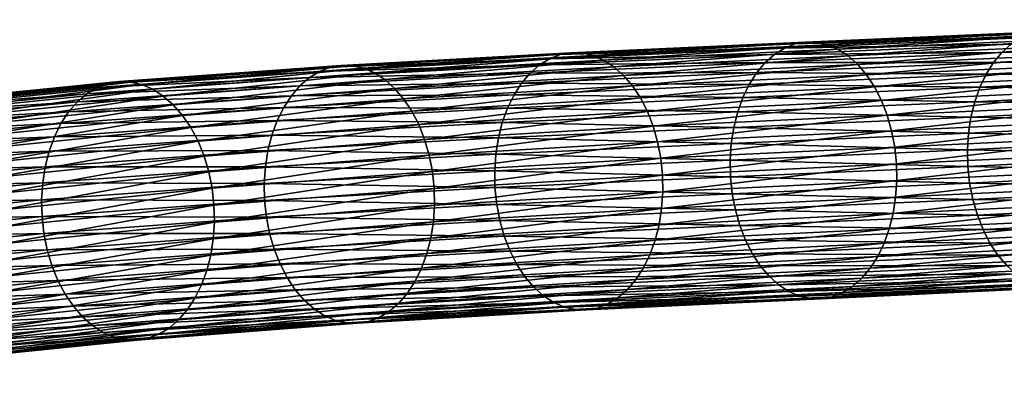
# Model space of a CAD drawing. Header units: centimetres. Extents: x -1886 to 2760, y -2774 to 68.
# Tile 9 of 77: x -1.647 to -0.18, y 50.299 to 50.849. Entities that reach past the tile are written whole.
import ezdxf

# ---------------------------------------------------------------- set-up
doc = ezdxf.new("R2010")
doc.units = ezdxf.units.CM
doc.layers.get('0').update_dxf_attribs({"true_color": 0x086e87})

msp = doc.modelspace()

# ---------------------------------------------------------------- meshes
at = {"color": 9, "true_color": 0xc1c1c1}
mesh = msp.add_polyface(dxfattribs=at)
corners = [(-0.229445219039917, 50.70390701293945, -1100.71142578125), (0.1213805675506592, 50.72161865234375, -1100.92919921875), (0.1179850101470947, 50.69764709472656, -1100.925415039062), (-0.2237765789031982, 50.72682571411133, -1100.713989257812), (0.126842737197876, 50.7444953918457, -1100.931518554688), (-0.2161853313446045, 50.74828720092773, -1100.715087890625), (0.1342284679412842, 50.76593017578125, -1100.9326171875), (-0.5769764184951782, 50.71157073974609, -1100.492919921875), (-0.569247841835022, 50.73304748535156, -1100.494262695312), (-0.5486084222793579, 50.77017211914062, -1100.492553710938), (-0.1958458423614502, 50.785400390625, -1100.713256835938), (-0.2068259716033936, 50.76792907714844, -1100.71484375), (-0.5597425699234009, 50.75270843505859, -1100.494018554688), (0.1542007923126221, 50.80303192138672, -1100.930419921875), (0.1433966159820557, 50.78556060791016, -1100.932250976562), (-0.1833784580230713, 50.80035018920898, -1100.710205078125), (0.1665003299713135, 50.81798934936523, -1100.927368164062), (-0.1696813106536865, 50.81257629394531, -1100.705810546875), (0.1800482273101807, 50.83024597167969, -1100.922973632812), (-0.5359979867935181, 50.78510284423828, -1100.489624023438), (-0.5221606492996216, 50.79730224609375, -1100.4853515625), (-0.4917865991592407, 50.81277847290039, -1100.47314453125), (-0.139578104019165, 50.82814025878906, -1100.693603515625), (-0.1549990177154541, 50.82190704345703, -1100.700317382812), (-0.5073405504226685, 50.80658721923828, -1100.479858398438), (0.1946032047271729, 50.8396110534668, -1100.917358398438), (0.2099215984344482, 50.84590148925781, -1100.910522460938), (-0.1236617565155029, 50.83110046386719, -1100.685791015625), (0.2257592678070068, 50.84893035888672, -1100.902709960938), (-0.1075260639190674, 50.83081817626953, -1100.677124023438), (-0.4757524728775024, 50.815673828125, -1100.465454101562), (-0.4595094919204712, 50.81532287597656, -1100.456787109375), (-0.4275413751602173, 50.80497741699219, -1100.437377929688), (-0.07572245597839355, 50.82063674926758, -1100.657592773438), (-0.09145236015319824, 50.82732009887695, -1100.667602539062), (-0.4433490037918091, 50.81174468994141, -1100.447387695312), (0.2578823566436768, 50.84529876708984, -1100.884521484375), (0.2418410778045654, 50.84871292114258, -1100.89404296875), (0.2736141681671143, 50.83870315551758, -1100.87451171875), (-0.06061720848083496, 50.81080627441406, -1100.647216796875), (0.2887470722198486, 50.82897186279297, -1100.864135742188), (-0.04636645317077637, 50.79806518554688, -1100.636474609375), (-0.4123760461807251, 50.79505920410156, -1100.427001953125), (-0.3980871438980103, 50.7822265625, -1100.416259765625), (-0.3730908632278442, 50.74881744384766, -1100.394775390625), (-0.02138924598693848, 50.76485061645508, -1100.614990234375), (-0.03321146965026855, 50.78266906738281, -1100.625732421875), (-0.3849111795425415, 50.76673126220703, -1100.405517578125), (0.3030483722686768, 50.81633377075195, -1100.853515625), (-0.3628584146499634, 50.72872924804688, -1100.384399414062), (-0.01113677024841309, 50.74485397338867, -1100.604736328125), (-0.354347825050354, 50.70685958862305, -1100.37451171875), (-0.002590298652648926, 50.72307586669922, -1100.594848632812), (-0.3476940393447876, 50.68360137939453, -1100.365234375), (0.004122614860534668, 50.69990158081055, -1100.585693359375)]
mesh.append_faces([[corners[k] for k in face] for face in [(0, 1, 2), (1, 0, 3), (3, 4, 1), (4, 3, 5), (5, 6, 4), (7, 3, 0), (3, 7, 8), (8, 5, 3), (9, 10, 11), (11, 12, 9), (12, 11, 5), (5, 8, 12), (10, 13, 14), (14, 11, 10), (11, 14, 6), (6, 5, 11), (13, 10, 15), (15, 16, 13), (16, 15, 17), (17, 18, 16), (10, 9, 19), (19, 15, 10), (15, 19, 20), (20, 17, 15), (21, 22, 23), (23, 24, 21), (24, 23, 17), (17, 20, 24), (25, 23, 22), (23, 25, 18), (18, 17, 23), (26, 22, 27), (28, 27, 29), (22, 21, 30), (30, 27, 22), (27, 30, 31), (31, 29, 27), (32, 33, 34), (34, 35, 32), (35, 34, 29), (29, 31, 35), (36, 34, 33), (37, 29, 34), (38, 33, 39), (40, 39, 41), (33, 32, 42), (42, 39, 33), (39, 42, 43), (43, 41, 39), (44, 45, 46), (46, 47, 44), (47, 46, 41), (41, 43, 47), (48, 41, 46), (45, 44, 49), (49, 50, 45), (50, 49, 51), (51, 52, 50), (53, 54, 52), (52, 51, 53)]], dxfattribs={"vtx2": -1, "color": 9})
mesh = msp.add_polyface(dxfattribs=at)
corners = [(-0.9277092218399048, 50.69594573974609, -1100.269653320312), (-0.5769764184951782, 50.71157073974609, -1100.492919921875), (-0.5827847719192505, 50.68862152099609, -1100.490356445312), (-0.9198871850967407, 50.71743774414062, -1100.27099609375), (-0.569247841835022, 50.73304748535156, -1100.494262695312), (-0.229445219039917, 50.70390701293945, -1100.71142578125), (-0.8990179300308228, 50.75455474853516, -1100.26953125), (-0.5486084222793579, 50.77017211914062, -1100.492553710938), (-0.5597425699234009, 50.75270843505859, -1100.494018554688), (-0.9102717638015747, 50.73709869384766, -1100.27099609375), (-0.8862749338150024, 50.76947021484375, -1100.2666015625), (-0.5359979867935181, 50.78510284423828, -1100.489624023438), (-0.872292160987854, 50.78163528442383, -1100.262451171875), (-0.5221606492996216, 50.79730224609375, -1100.4853515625), (-0.841619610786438, 50.79702377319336, -1100.25048828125), (-0.4917865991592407, 50.81277847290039, -1100.47314453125), (-0.5073405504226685, 50.80658721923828, -1100.479858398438), (-0.8573251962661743, 50.79088973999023, -1100.256958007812), (-0.8254281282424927, 50.79986572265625, -1100.242797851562), (-0.4757524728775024, 50.815673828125, -1100.465454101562), (-0.8090349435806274, 50.79944229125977, -1100.234252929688), (-0.4595094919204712, 50.81532287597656, -1100.456787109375), (-0.7767750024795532, 50.78894805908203, -1100.214965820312), (-0.4275413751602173, 50.80497741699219, -1100.437377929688), (-0.4433490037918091, 50.81174468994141, -1100.447387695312), (-0.7927209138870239, 50.7957878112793, -1100.224853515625), (-0.7614766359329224, 50.77894592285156, -1100.20458984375), (-0.4123760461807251, 50.79505920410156, -1100.427001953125), (-0.7470594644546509, 50.76602935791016, -1100.19384765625), (-0.3980871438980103, 50.7822265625, -1100.416259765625), (-0.7218562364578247, 50.73244476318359, -1100.172607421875), (-0.3730908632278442, 50.74881744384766, -1100.394775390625), (-0.3849111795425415, 50.76673126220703, -1100.405517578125), (-0.7337757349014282, 50.75044250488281, -1100.183227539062), (-0.7115474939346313, 50.71226501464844, -1100.162231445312), (-0.3628584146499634, 50.72872924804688, -1100.384399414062), (-0.7029763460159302, 50.69031524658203, -1100.15234375), (-0.354347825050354, 50.70685958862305, -1100.37451171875), (-1.263036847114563, 50.69868469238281, -1100.046508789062), (-1.241994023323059, 50.73580169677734, -1100.045166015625), (-1.253347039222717, 50.71834564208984, -1100.046508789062), (-1.229124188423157, 50.75069427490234, -1100.042358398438), (-1.214995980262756, 50.76284027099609, -1100.038208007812), (-1.18398106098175, 50.77814102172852, -1100.026489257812), (-1.199864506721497, 50.77204895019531, -1100.032958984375), (-1.167601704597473, 50.78093338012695, -1100.018920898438), (-1.151010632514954, 50.78044891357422, -1100.010498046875), (-1.118334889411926, 50.76980590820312, -1099.991333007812), (-1.134491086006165, 50.77672576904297, -1100.001220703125), (-1.102834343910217, 50.75972366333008, -1099.981079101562), (-1.08821976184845, 50.74672698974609, -1099.970581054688), (-1.062642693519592, 50.71297836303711, -1099.949340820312), (-1.074742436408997, 50.73105621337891, -1099.9599609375), (-1.052170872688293, 50.69272232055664, -1099.939086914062)]
mesh.append_faces([[corners[k] for k in face] for face in [(0, 1, 2), (1, 0, 3), (3, 4, 1), (5, 2, 1), (6, 7, 8), (8, 9, 6), (9, 8, 4), (4, 3, 9), (7, 6, 10), (10, 11, 7), (11, 10, 12), (12, 13, 11), (14, 15, 16), (16, 17, 14), (17, 16, 13), (13, 12, 17), (15, 14, 18), (18, 19, 15), (19, 18, 20), (20, 21, 19), (22, 23, 24), (24, 25, 22), (25, 24, 21), (21, 20, 25), (23, 22, 26), (26, 27, 23), (27, 26, 28), (28, 29, 27), (30, 31, 32), (32, 33, 30), (33, 32, 29), (29, 28, 33), (31, 30, 34), (34, 35, 31), (35, 34, 36), (36, 37, 35), (38, 3, 0), (39, 6, 9), (40, 9, 3), (41, 10, 6), (42, 12, 10), (43, 14, 17), (44, 17, 12), (45, 18, 14), (18, 45, 46), (46, 20, 18), (47, 22, 25), (25, 48, 47), (48, 25, 20), (20, 46, 48), (22, 47, 49), (49, 26, 22), (26, 49, 50), (50, 28, 26), (51, 30, 33), (33, 52, 51), (52, 33, 28), (28, 50, 52), (30, 51, 53), (53, 34, 30)]], dxfattribs={"vtx2": -1, "color": 9})
mesh = msp.add_polyface(dxfattribs=at)
corners = [(-0.9102717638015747, 50.73709869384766, -1100.27099609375), (-1.253347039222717, 50.71834564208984, -1100.046508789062), (-1.241994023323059, 50.73580169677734, -1100.045166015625), (-0.9198871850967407, 50.71743774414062, -1100.27099609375), (-1.263036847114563, 50.69868469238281, -1100.046508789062), (-1.573814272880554, 50.71176910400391, -1099.8203125), (-1.585254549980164, 50.69432067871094, -1099.821655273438), (-0.8990179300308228, 50.75455474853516, -1100.26953125), (-1.229124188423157, 50.75069427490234, -1100.042358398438), (-1.560827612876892, 50.72665405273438, -1099.817504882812), (-0.8862749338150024, 50.76947021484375, -1100.2666015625), (-1.214995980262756, 50.76284027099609, -1100.038208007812), (-1.546554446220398, 50.73876953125, -1099.8134765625), (-1.87767493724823, 50.69523239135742, -1099.593017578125), (-1.863243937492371, 50.70733642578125, -1099.589111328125), (-2.129105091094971, 50.68160247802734, -1099.354858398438), (-1.831440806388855, 50.72251510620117, -1099.577880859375), (-1.847749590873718, 50.71649169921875, -1099.584106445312), (-1.515161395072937, 50.75400543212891, -1099.802001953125), (-1.531247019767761, 50.74795150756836, -1099.808349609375), (-2.145655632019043, 50.67559432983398, -1099.360961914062), (-0.8573251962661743, 50.79088973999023, -1100.256958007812), (-1.199864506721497, 50.77204895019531, -1100.032958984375), (-1.18398106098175, 50.77814102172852, -1100.026489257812), (-0.872292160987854, 50.78163528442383, -1100.262451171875), (-0.841619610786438, 50.79702377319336, -1100.25048828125), (-1.167601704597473, 50.78093338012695, -1100.018920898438), (-1.498557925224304, 50.75674057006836, -1099.794555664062), (-1.481725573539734, 50.75620269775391, -1099.786254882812), (-1.151010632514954, 50.78044891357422, -1100.010498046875), (-2.111973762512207, 50.68428802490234, -1099.347900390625), (-1.81458842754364, 50.7252197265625, -1099.570556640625), (-2.094554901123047, 50.68369293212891, -1099.339965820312), (-1.797476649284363, 50.72463989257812, -1099.5625), (-2.060075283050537, 50.67279434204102, -1099.322143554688), (-1.763681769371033, 50.71379089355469, -1099.544189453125), (-1.780406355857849, 50.72081756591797, -1099.553588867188), (-1.448538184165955, 50.74544525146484, -1099.767456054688), (-1.464954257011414, 50.75242614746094, -1099.777221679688), (-2.077155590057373, 50.67984771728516, -1099.331298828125), (-1.118334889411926, 50.76980590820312, -1099.991333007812), (-1.134491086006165, 50.77672576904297, -1100.001220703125), (-1.432763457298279, 50.73529815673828, -1099.757446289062), (-1.102834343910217, 50.75972366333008, -1099.981079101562), (-1.4178866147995, 50.72222900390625, -1099.746948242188), (-1.08821976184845, 50.74672698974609, -1099.970581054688), (-1.747590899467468, 50.70359039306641, -1099.5341796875), (-1.732383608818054, 50.69047164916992, -1099.524047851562), (-1.718321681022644, 50.67469024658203, -1099.513793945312), (-1.404145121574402, 50.70649337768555, -1099.736572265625), (-1.391795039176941, 50.68834686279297, -1099.72607421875), (-1.062642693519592, 50.71297836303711, -1099.949340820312), (-1.074742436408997, 50.73105621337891, -1099.9599609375)]
mesh.append_faces([[corners[k] for k in face] for face in [(0, 1, 2), (3, 4, 1), (5, 2, 1), (1, 6, 5), (6, 1, 4), (7, 2, 8), (2, 5, 9), (9, 8, 2), (10, 8, 11), (8, 9, 12), (12, 11, 8), (13, 9, 5), (9, 13, 14), (14, 12, 9), (15, 16, 17), (16, 18, 19), (19, 17, 16), (20, 17, 14), (17, 19, 12), (12, 14, 17), (21, 22, 23), (24, 11, 22), (18, 23, 22), (22, 19, 18), (19, 22, 11), (11, 12, 19), (25, 23, 26), (23, 18, 27), (27, 26, 23), (26, 27, 28), (28, 29, 26), (30, 31, 16), (32, 33, 31), (18, 16, 31), (31, 27, 18), (27, 31, 33), (33, 28, 27), (34, 35, 36), (35, 37, 38), (38, 36, 35), (39, 36, 33), (36, 38, 28), (28, 33, 36), (37, 40, 41), (41, 38, 37), (38, 41, 29), (29, 28, 38), (40, 37, 42), (42, 43, 40), (43, 42, 44), (44, 45, 43), (37, 35, 46), (46, 42, 37), (42, 46, 47), (47, 44, 42), (48, 49, 44), (50, 51, 52), (52, 49, 50), (49, 52, 45), (45, 44, 49)]], dxfattribs={"vtx2": -1, "color": 9})
mesh = msp.add_polyface(dxfattribs=at)
corners = [(-1.362037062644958, 50.49863815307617, -1099.665771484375), (-1.674202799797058, 50.46646881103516, -1099.4443359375), (-1.680040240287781, 50.44340896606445, -1099.441650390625), (-1.3679279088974, 50.4755973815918, -1099.6630859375), (-1.687919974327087, 50.42185974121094, -1099.440307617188), (-1.375817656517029, 50.45405578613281, -1099.661743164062), (-1.709212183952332, 50.38475036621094, -1099.441528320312), (-1.397001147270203, 50.41695404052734, -1099.6630859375), (-1.385560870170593, 50.43439483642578, -1099.661743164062), (-1.697698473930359, 50.40219116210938, -1099.440307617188), (-1.722314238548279, 50.36990356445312, -1099.444213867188), (-1.409986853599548, 50.40209197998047, -1099.665771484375), (-1.736743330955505, 50.35781478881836, -1099.448120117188), (-1.424264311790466, 50.38999176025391, -1099.669799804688), (-1.768547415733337, 50.34269714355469, -1099.45947265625), (-1.455653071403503, 50.37482452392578, -1099.681396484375), (-1.439568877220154, 50.38084030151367, -1099.675048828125), (-1.752240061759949, 50.34868621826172, -1099.453247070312), (-1.785404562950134, 50.34002685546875, -1099.466674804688), (-1.472259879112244, 50.37211608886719, -1099.688842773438), (-1.802512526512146, 50.34063339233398, -1099.474853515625), (-1.489094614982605, 50.37268829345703, -1099.697143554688), (-1.836310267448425, 50.35153961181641, -1099.4931640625), (-1.522283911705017, 50.38349914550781, -1099.7158203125), (-1.505864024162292, 50.37649536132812, -1099.706176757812), (-1.819580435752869, 50.34448623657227, -1099.483764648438), (-1.176469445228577, 50.40132904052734, -1099.9296875), (-1.192622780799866, 50.40827178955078, -1099.939453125), (-1.538055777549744, 50.39366912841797, -1099.725952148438), (-1.20813000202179, 50.41836547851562, -1099.949829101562), (-1.55293595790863, 50.40673828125, -1099.736328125), (-1.852403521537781, 50.36174774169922, -1099.503051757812), (-1.867607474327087, 50.3748779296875, -1099.513305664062), (-1.881671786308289, 50.39066696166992, -1099.523559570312), (-1.566676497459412, 50.42247772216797, -1099.746826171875), (-1.236217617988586, 50.44704437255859, -1099.970947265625), (-1.579028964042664, 50.44062042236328, -1099.75732421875), (-1.222741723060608, 50.43138122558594, -1099.960327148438), (-1.248315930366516, 50.46511459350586, -1099.981567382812), (-1.589742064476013, 50.46092224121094, -1099.767333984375), (-1.258792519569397, 50.4853515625, -1099.991821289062), (-1.598684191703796, 50.48299789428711, -1099.777099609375), (-1.274335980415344, 50.53074264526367, -1100.0107421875), (-1.605711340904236, 50.50644302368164, -1099.7861328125), (-1.610685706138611, 50.53087615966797, -1099.79443359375), (-1.26750910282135, 50.50735473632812, -1100.001586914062), (-1.279132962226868, 50.55510711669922, -1100.019165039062), (-1.613473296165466, 50.55588531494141, -1099.801879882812), (-1.281772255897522, 50.58005905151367, -1100.026733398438), (-1.614080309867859, 50.58103942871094, -1099.808227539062), (-1.282258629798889, 50.60517883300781, -1100.033081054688), (-1.280604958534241, 50.63002395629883, -1100.038452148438), (-1.612510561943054, 50.60593032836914, -1099.8134765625), (-1.608779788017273, 50.63009643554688, -1099.817504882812), (-1.276819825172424, 50.65416717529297, -1100.04248046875), (-1.602890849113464, 50.65312957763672, -1099.820190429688), (-1.270914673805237, 50.67716979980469, -1100.045166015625), (-1.59499728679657, 50.67465209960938, -1099.821533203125), (-1.263036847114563, 50.69868469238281, -1100.046508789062), (-1.585254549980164, 50.69432067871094, -1099.821655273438), (-1.705652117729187, 50.6564826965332, -1099.503540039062), (-1.391795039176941, 50.68834686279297, -1099.72607421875), (-1.404145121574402, 50.70649337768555, -1099.736572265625), (-1.718321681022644, 50.67469024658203, -1099.513793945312), (-1.4178866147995, 50.72222900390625, -1099.746948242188), (-1.732383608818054, 50.69047164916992, -1099.524047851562), (-1.694633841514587, 50.63610458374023, -1099.49365234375), (-1.381078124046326, 50.66801834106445, -1099.716064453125), (-1.685406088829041, 50.61396789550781, -1099.484130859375), (-1.372138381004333, 50.64592361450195, -1099.706298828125), (-1.672900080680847, 50.56594467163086, -1099.467041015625), (-1.360129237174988, 50.59799194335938, -1099.68896484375), (-1.365109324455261, 50.62245178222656, -1099.697265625), (-1.678113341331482, 50.59045028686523, -1099.475219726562), (-1.669908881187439, 50.54086303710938, -1099.459838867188), (-1.357345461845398, 50.57294464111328, -1099.681518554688), (-1.669132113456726, 50.515625, -1099.453491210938), (-1.356739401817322, 50.54774856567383, -1099.675048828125), (-1.358308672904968, 50.52283477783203, -1099.669799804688), (-1.670563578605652, 50.49068832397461, -1099.448364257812)]
mesh.append_faces([[corners[k] for k in face] for face in [(0, 1, 2), (2, 3, 0), (3, 2, 4), (4, 5, 3), (6, 7, 8), (8, 9, 6), (9, 8, 5), (5, 4, 9), (7, 6, 10), (10, 11, 7), (11, 10, 12), (12, 13, 11), (14, 15, 16), (16, 17, 14), (17, 16, 13), (13, 12, 17), (15, 14, 18), (18, 19, 15), (20, 21, 19), (22, 23, 24), (25, 24, 21), (26, 24, 23), (27, 23, 28), (29, 28, 30), (31, 28, 23), (32, 30, 28), (33, 34, 30), (35, 34, 36), (37, 30, 34), (38, 36, 39), (40, 39, 41), (42, 43, 44), (45, 41, 43), (46, 44, 47), (48, 47, 49), (49, 50, 48), (51, 52, 53), (52, 51, 50), (50, 49, 52), (54, 53, 55), (56, 55, 57), (58, 57, 59), (60, 61, 62), (62, 63, 60), (64, 65, 63), (61, 60, 66), (66, 67, 61), (67, 66, 68), (68, 69, 67), (70, 71, 72), (72, 73, 70), (73, 72, 69), (69, 68, 73), (71, 70, 74), (74, 75, 71), (75, 74, 76), (76, 77, 75), (1, 0, 78), (78, 79, 1), (79, 78, 77), (77, 76, 79)]], dxfattribs={"vtx2": -1, "color": 9})
mesh = msp.add_polyface(dxfattribs=at)
corners = [(0.3579447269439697, 50.59634399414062, -1100.772705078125), (0.006936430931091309, 50.57719421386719, -1100.554321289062), (0.001268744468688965, 50.55425643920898, -1100.5517578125), (0.3524858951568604, 50.57344818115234, -1100.770263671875), (-0.006318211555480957, 50.53279113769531, -1100.550659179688), (0.3450968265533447, 50.55200958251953, -1100.769165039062), (-0.02666580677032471, 50.49568939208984, -1100.552490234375), (0.3251245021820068, 50.51492691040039, -1100.771240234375), (0.3359272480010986, 50.53238677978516, -1100.76953125), (-0.0156780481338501, 50.51314544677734, -1100.550903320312), (-0.03912937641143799, 50.48075866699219, -1100.555541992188), (0.312824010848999, 50.49998474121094, -1100.7744140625), (-0.05282080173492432, 50.46855163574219, -1100.559936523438), (0.2992775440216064, 50.48775482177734, -1100.77880859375), (-0.08292877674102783, 50.45305633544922, -1100.572265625), (0.2694041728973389, 50.47216033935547, -1100.791259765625), (0.2847244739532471, 50.47842407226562, -1100.784545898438), (-0.06750357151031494, 50.45925521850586, -1100.5654296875), (-0.09885036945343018, 50.45013046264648, -1100.579956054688), (0.2535636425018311, 50.46917724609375, -1100.799072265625), (-0.1149836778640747, 50.45044708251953, -1100.588745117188), (0.2374846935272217, 50.46941757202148, -1100.807861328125), (-0.1467907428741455, 50.46068572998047, -1100.608154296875), (0.2057111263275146, 50.47947692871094, -1100.827270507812), (0.2214419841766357, 50.47286224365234, -1100.817260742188), (-0.1310583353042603, 50.4539794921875, -1100.59814453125), (-0.1618974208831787, 50.47052764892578, -1100.61865234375), (0.1905772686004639, 50.48922729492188, -1100.837646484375), (0.5366832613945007, 50.51332092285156, -1101.05322265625), (0.1762750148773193, 50.50186920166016, -1100.848388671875), (-0.1761481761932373, 50.48327255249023, -1100.62939453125), (0.5088116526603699, 50.5410270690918, -1101.07421875), (0.1630423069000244, 50.51715850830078, -1100.859008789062), (0.1511180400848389, 50.53486251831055, -1100.869506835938), (0.5222269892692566, 50.52584838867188, -1101.063720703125), (-0.201122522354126, 50.51648330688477, -1100.650756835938), (-0.1893002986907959, 50.49867248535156, -1100.64013671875), (0.4966742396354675, 50.55861663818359, -1101.084594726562), (0.1407434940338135, 50.55473327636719, -1100.879760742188), (-0.2113711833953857, 50.53645706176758, -1100.6611328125), (0.4860579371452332, 50.57836532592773, -1101.094604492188), (0.1320531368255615, 50.57638549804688, -1100.889526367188), (-0.2199175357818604, 50.55821228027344, -1100.6708984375), (0.4699408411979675, 50.62283325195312, -1101.113037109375), (0.1251757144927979, 50.59943008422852, -1100.898559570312), (0.1202547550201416, 50.62348175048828, -1100.906860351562), (0.4770991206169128, 50.59989929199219, -1101.104125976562), (-0.2313783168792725, 50.60549163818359, -1100.6884765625), (-0.2266304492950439, 50.58134841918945, -1100.68017578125), (0.4647256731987, 50.64678192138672, -1101.12109375), (0.1174170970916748, 50.64815521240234, -1100.914184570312), (-0.2340214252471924, 50.6302490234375, -1100.695922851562), (0.4615842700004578, 50.67135620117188, -1101.128173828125), (0.1166613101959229, 50.67301940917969, -1100.92041015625), (-0.2345759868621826, 50.65518951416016, -1100.702270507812), (0.4605218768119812, 50.69613265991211, -1101.134155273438), (0.1179850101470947, 50.69764709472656, -1100.925415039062), (-0.2330477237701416, 50.67988586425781, -1100.70751953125), (0.00886523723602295, 50.67573165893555, -1100.577270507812), (0.3590724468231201, 50.69460296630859, -1100.794921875), (0.3541495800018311, 50.71868896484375, -1100.80322265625), (0.004122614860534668, 50.69990158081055, -1100.585693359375), (0.01151168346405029, 50.65093231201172, -1100.56982421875), (0.3619086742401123, 50.66989517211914, -1100.787719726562), (0.01206433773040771, 50.62596130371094, -1100.5634765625), (0.3626644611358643, 50.64499664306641, -1100.781494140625), (0.3613388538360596, 50.62033843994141, -1100.7763671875), (0.01053750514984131, 50.60123825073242, -1100.558227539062)]
mesh.append_faces([[corners[k] for k in face] for face in [(0, 1, 2), (2, 3, 0), (3, 2, 4), (4, 5, 3), (6, 7, 8), (8, 9, 6), (9, 8, 5), (5, 4, 9), (7, 6, 10), (10, 11, 7), (11, 10, 12), (12, 13, 11), (14, 15, 16), (16, 17, 14), (17, 16, 13), (13, 12, 17), (15, 14, 18), (18, 19, 15), (19, 18, 20), (20, 21, 19), (22, 23, 24), (24, 25, 22), (25, 24, 21), (21, 20, 25), (23, 22, 26), (26, 27, 23), (28, 27, 29), (27, 26, 30), (30, 29, 27), (31, 32, 33), (34, 29, 32), (35, 33, 32), (32, 36, 35), (36, 32, 29), (29, 30, 36), (37, 33, 38), (33, 35, 39), (39, 38, 33), (40, 38, 41), (42, 41, 38), (43, 44, 45), (46, 41, 44), (47, 45, 44), (48, 44, 41), (49, 45, 50), (51, 50, 45), (52, 50, 53), (54, 53, 50), (55, 53, 56), (57, 56, 53), (58, 59, 60), (60, 61, 58), (59, 58, 62), (62, 63, 59), (63, 62, 64), (64, 65, 63), (1, 0, 66), (66, 67, 1), (67, 66, 65), (65, 64, 67)]], dxfattribs={"vtx2": -1, "color": 9})
mesh = msp.add_polyface(dxfattribs=at)
corners = [(-1.674202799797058, 50.46646881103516, -1099.4443359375), (-1.967066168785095, 50.42519760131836, -1099.224731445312), (-1.972828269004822, 50.40213012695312, -1099.22216796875), (-1.680040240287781, 50.44340896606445, -1099.441650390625), (-1.98067843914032, 50.38057708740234, -1099.220825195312), (-1.687919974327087, 50.42185974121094, -1099.440307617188), (-2.002055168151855, 50.34346771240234, -1099.222045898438), (-1.709212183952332, 50.38475036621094, -1099.441528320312), (-1.697698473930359, 50.40219116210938, -1099.440307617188), (-1.990474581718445, 50.36090850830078, -1099.220825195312), (-2.015274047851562, 50.32861328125, -1099.224609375), (-1.722314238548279, 50.36990356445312, -1099.444213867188), (-2.029865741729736, 50.31654357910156, -1099.228393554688), (-1.736743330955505, 50.35781478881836, -1099.448120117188), (-2.062116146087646, 50.30145263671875, -1099.239379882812), (-1.768547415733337, 50.34269714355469, -1099.45947265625), (-1.752240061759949, 50.34868621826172, -1099.453247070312), (-2.045566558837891, 50.30741882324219, -1099.2333984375), (-2.079248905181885, 50.29878616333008, -1099.246459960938), (-1.785404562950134, 50.34002685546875, -1099.466674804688), (-1.472259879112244, 50.37211608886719, -1099.688842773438), (-1.802512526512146, 50.34063339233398, -1099.474853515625), (-1.505864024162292, 50.37649536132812, -1099.706176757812), (-1.819580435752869, 50.34448623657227, -1099.483764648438), (-1.836310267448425, 50.35153961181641, -1099.4931640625), (-1.489094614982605, 50.37268829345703, -1099.697143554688), (-1.522283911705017, 50.38349914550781, -1099.7158203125), (-1.852403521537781, 50.36174774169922, -1099.503051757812), (-1.538055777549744, 50.39366912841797, -1099.725952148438), (-1.867607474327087, 50.3748779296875, -1099.513305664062), (-1.894340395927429, 50.40886688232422, -1099.53369140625), (-1.579028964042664, 50.44062042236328, -1099.75732421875), (-1.566676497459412, 50.42247772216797, -1099.746826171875), (-1.881671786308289, 50.39066696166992, -1099.523559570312), (-1.55293595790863, 50.40673828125, -1099.736328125), (-1.90536105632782, 50.42922210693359, -1099.543701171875), (-1.589742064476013, 50.46092224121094, -1099.767333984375), (-1.914584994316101, 50.45133972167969, -1099.55322265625), (-1.598684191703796, 50.48299789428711, -1099.777099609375), (-1.927090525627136, 50.49930191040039, -1099.570190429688), (-1.610685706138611, 50.53087615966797, -1099.79443359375), (-1.605711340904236, 50.50644302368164, -1099.7861328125), (-1.921877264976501, 50.47483062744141, -1099.56201171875), (-1.930081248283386, 50.52435684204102, -1099.577514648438), (-1.613473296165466, 50.55588531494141, -1099.801879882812), (-1.930856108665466, 50.54955673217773, -1099.583740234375), (-1.614080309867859, 50.58103942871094, -1099.808227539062), (-1.925784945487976, 50.59865570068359, -1099.592895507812), (-1.608779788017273, 50.63009643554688, -1099.817504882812), (-1.612510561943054, 50.60593032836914, -1099.8134765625), (-1.929425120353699, 50.574462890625, -1099.588989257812), (-1.919947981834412, 50.62170791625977, -1099.595581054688), (-1.602890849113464, 50.65312957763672, -1099.820190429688), (-1.912066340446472, 50.64324569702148, -1099.596923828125), (-1.59499728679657, 50.67465209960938, -1099.821533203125), (-1.890774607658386, 50.68036651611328, -1099.595703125), (-1.573814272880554, 50.71176910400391, -1099.8203125), (-1.585254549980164, 50.69432067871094, -1099.821655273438), (-1.902289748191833, 50.66291427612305, -1099.597045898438), (-1.87767493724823, 50.69523239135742, -1099.593017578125), (-2.04361629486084, 50.66256332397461, -1099.312377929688), (-1.747590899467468, 50.70359039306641, -1099.5341796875), (-1.763681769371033, 50.71379089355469, -1099.544189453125), (-2.02803897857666, 50.64941787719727, -1099.302490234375), (-1.732383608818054, 50.69047164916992, -1099.524047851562), (-2.000563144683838, 50.61537933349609, -1099.282592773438), (-1.705652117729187, 50.6564826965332, -1099.503540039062), (-1.718321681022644, 50.67469024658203, -1099.513793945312), (-2.013602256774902, 50.63360595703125, -1099.29248046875), (-1.989190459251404, 50.59497833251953, -1099.27294921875), (-1.694633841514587, 50.63610458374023, -1099.49365234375), (-1.979624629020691, 50.57281112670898, -1099.263671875), (-1.685406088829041, 50.61396789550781, -1099.484130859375), (-1.966520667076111, 50.52474212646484, -1099.246948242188), (-1.672900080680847, 50.56594467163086, -1099.467041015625), (-1.678113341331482, 50.59045028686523, -1099.475219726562), (-1.972022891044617, 50.54926300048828, -1099.2548828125), (-1.963280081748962, 50.49963760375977, -1099.239868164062), (-1.669908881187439, 50.54086303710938, -1099.459838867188), (-1.962291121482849, 50.47438812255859, -1099.233764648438), (-1.669132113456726, 50.515625, -1099.453491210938), (-1.670563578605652, 50.49068832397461, -1099.448364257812), (-1.963555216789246, 50.44943237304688, -1099.228637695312)]
mesh.append_faces([[corners[k] for k in face] for face in [(0, 1, 2), (2, 3, 0), (4, 5, 3), (6, 7, 8), (9, 8, 5), (10, 11, 7), (12, 13, 11), (14, 15, 16), (17, 16, 13), (18, 19, 15), (20, 19, 21), (22, 23, 24), (25, 21, 23), (26, 24, 27), (28, 27, 29), (30, 31, 32), (32, 33, 30), (34, 29, 33), (31, 30, 35), (35, 36, 31), (36, 35, 37), (37, 38, 36), (39, 40, 41), (41, 42, 39), (42, 41, 38), (38, 37, 42), (40, 39, 43), (43, 44, 40), (44, 43, 45), (45, 46, 44), (47, 48, 49), (49, 50, 47), (50, 49, 46), (46, 45, 50), (48, 47, 51), (51, 52, 48), (52, 51, 53), (53, 54, 52), (55, 56, 57), (57, 58, 55), (58, 57, 54), (54, 53, 58), (56, 55, 59), (60, 61, 62), (63, 64, 61), (65, 66, 67), (68, 67, 64), (69, 70, 66), (71, 72, 70), (73, 74, 75), (75, 76, 73), (76, 75, 72), (74, 73, 77), (77, 78, 74), (78, 77, 79), (79, 80, 78), (1, 0, 81), (81, 82, 1), (82, 81, 80), (80, 79, 82)]], dxfattribs={"vtx2": -1, "color": 9})
mesh = msp.add_polyface(dxfattribs=at)
corners = [(-1.034136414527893, 50.52369689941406, -1099.888305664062), (-1.362037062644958, 50.49863815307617, -1099.665771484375), (-1.3679279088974, 50.4755973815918, -1099.6630859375), (-1.04004442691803, 50.50067520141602, -1099.885620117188), (-1.375817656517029, 50.45405578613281, -1099.661743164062), (-1.047920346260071, 50.47915649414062, -1099.88427734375), (-1.397001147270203, 50.41695404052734, -1099.6630859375), (-1.068966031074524, 50.44204711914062, -1099.8857421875), (-1.057611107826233, 50.45949554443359, -1099.88427734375), (-1.385560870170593, 50.43439483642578, -1099.661743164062), (-1.409986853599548, 50.40209197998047, -1099.665771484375), (-1.08183491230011, 50.42716979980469, -1099.888549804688), (-1.424264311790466, 50.38999176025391, -1099.669799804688), (-1.095960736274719, 50.4150505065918, -1099.892578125), (-1.455653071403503, 50.37482452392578, -1099.681396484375), (-1.126978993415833, 50.39981079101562, -1099.904418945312), (-1.111090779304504, 50.40586853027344, -1099.89794921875), (-1.439568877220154, 50.38084030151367, -1099.675048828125), (-1.472259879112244, 50.37211608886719, -1099.688842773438), (-1.143358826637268, 50.39706039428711, -1099.911987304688), (-1.489094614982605, 50.37268829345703, -1099.697143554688), (-1.15995180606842, 50.39757537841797, -1099.92041015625), (-1.522283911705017, 50.38349914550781, -1099.7158203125), (-1.192622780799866, 50.40827178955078, -1099.939453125), (-1.176469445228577, 50.40132904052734, -1099.9296875), (-1.505864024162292, 50.37649536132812, -1099.706176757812), (-1.538055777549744, 50.39366912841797, -1099.725952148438), (-1.20813000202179, 50.41836547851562, -1099.949829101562), (-1.55293595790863, 50.40673828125, -1099.736328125), (-1.222741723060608, 50.43138122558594, -1099.960327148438), (-1.579028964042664, 50.44062042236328, -1099.75732421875), (-1.248315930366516, 50.46511459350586, -1099.981567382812), (-1.236217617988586, 50.44704437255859, -1099.970947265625), (-1.566676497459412, 50.42247772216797, -1099.746826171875), (-1.589742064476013, 50.46092224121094, -1099.767333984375), (-1.258792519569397, 50.4853515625, -1099.991821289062), (-0.9161120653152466, 50.50457000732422, -1100.216064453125), (-1.26750910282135, 50.50735473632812, -1100.001586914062), (-1.598684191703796, 50.48299789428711, -1099.777099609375), (-0.9313808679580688, 50.5498046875, -1100.235229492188), (-1.274335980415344, 50.53074264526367, -1100.0107421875), (-1.279132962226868, 50.55510711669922, -1100.019165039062), (-0.9246846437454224, 50.52649307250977, -1100.225952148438), (-1.610685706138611, 50.53087615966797, -1099.79443359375), (-1.605711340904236, 50.50644302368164, -1099.7861328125), (-0.9360772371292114, 50.5740966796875, -1100.24365234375), (-1.281772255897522, 50.58005905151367, -1100.026733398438), (-1.613473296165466, 50.55588531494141, -1099.801879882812), (-0.938632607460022, 50.59899520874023, -1100.251220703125), (-1.282258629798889, 50.60517883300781, -1100.033081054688), (-0.9373770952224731, 50.64885711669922, -1100.262939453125), (-1.280604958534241, 50.63002395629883, -1100.038452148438), (-1.276819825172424, 50.65416717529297, -1100.04248046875), (-0.9390603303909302, 50.62405776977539, -1100.257690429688), (-1.608779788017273, 50.63009643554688, -1099.817504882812), (-0.9335914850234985, 50.6729621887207, -1100.266967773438), (-1.270914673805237, 50.67716979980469, -1100.045166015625), (-1.602890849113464, 50.65312957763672, -1099.820190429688), (-0.9277092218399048, 50.69594573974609, -1100.269653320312), (-1.263036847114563, 50.69868469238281, -1100.046508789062), (-1.59499728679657, 50.67465209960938, -1099.821533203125), (-1.062642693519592, 50.71297836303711, -1099.949340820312), (-1.391795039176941, 50.68834686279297, -1099.72607421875), (-1.381078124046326, 50.66801834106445, -1099.716064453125), (-1.052170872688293, 50.69272232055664, -1099.939086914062), (-1.372138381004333, 50.64592361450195, -1099.706298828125), (-1.043449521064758, 50.67069244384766, -1099.929321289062), (-1.360129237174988, 50.59799194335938, -1099.68896484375), (-1.031824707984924, 50.62287902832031, -1099.91162109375), (-1.036622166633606, 50.64728164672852, -1099.920166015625), (-1.365109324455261, 50.62245178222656, -1099.697265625), (-1.357345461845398, 50.57294464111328, -1099.681518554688), (-1.029184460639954, 50.5978889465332, -1099.904174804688), (-1.356739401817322, 50.54774856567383, -1099.675048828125), (-1.028699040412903, 50.57273483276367, -1099.897705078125), (-1.030354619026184, 50.54786682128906, -1099.892456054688), (-1.358308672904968, 50.52283477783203, -1099.669799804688)]
mesh.append_faces([[corners[k] for k in face] for face in [(0, 1, 2), (2, 3, 0), (3, 2, 4), (4, 5, 3), (6, 7, 8), (8, 9, 6), (9, 8, 5), (5, 4, 9), (7, 6, 10), (10, 11, 7), (11, 10, 12), (12, 13, 11), (14, 15, 16), (16, 17, 14), (17, 16, 13), (13, 12, 17), (15, 14, 18), (18, 19, 15), (19, 18, 20), (20, 21, 19), (22, 23, 24), (25, 24, 21), (21, 20, 25), (26, 27, 23), (28, 29, 27), (30, 31, 32), (33, 32, 29), (34, 35, 31), (36, 35, 37), (38, 37, 35), (39, 40, 41), (42, 37, 40), (43, 41, 40), (44, 40, 37), (45, 41, 46), (47, 46, 41), (48, 46, 49), (50, 51, 52), (53, 49, 51), (54, 52, 51), (55, 52, 56), (57, 56, 52), (58, 56, 59), (60, 59, 56), (61, 62, 63), (63, 64, 61), (64, 63, 65), (65, 66, 64), (67, 68, 69), (69, 70, 67), (70, 69, 66), (66, 65, 70), (68, 67, 71), (71, 72, 68), (72, 71, 73), (73, 74, 72), (1, 0, 75), (75, 76, 1), (76, 75, 74), (74, 73, 76)]], dxfattribs={"vtx2": -1, "color": 9})
mesh = msp.add_polyface(dxfattribs=at)
corners = [(-0.5804840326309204, 50.56574630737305, -1100.458618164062), (-0.9313808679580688, 50.5498046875, -1100.235229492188), (-0.9360772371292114, 50.5740966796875, -1100.24365234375), (-0.5738250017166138, 50.54251861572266, -1100.449462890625), (-0.9246846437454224, 50.52649307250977, -1100.225952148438), (-0.5851541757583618, 50.5899658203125, -1100.467163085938), (-0.938632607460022, 50.59899520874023, -1100.251220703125), (-0.5877090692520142, 50.61479949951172, -1100.474609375), (-0.9390603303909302, 50.62405776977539, -1100.257690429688), (-0.5865155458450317, 50.66455459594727, -1100.486328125), (-0.9373770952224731, 50.64885711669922, -1100.262939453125), (-0.9335914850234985, 50.6729621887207, -1100.266967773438), (-0.5881611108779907, 50.63980102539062, -1100.481079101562), (-0.5827847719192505, 50.68862152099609, -1100.490356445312), (-0.9277092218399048, 50.69594573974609, -1100.269653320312), (-0.6940680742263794, 50.54365921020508, -1100.111206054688), (-1.034136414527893, 50.52369689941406, -1099.888305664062), (-1.04004442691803, 50.50067520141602, -1099.885620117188), (-0.6999479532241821, 50.52066802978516, -1100.108520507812), (-1.047920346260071, 50.47915649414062, -1099.88427734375), (-0.707769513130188, 50.49916458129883, -1100.107177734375), (-1.068966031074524, 50.44204711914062, -1099.8857421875), (-0.7286397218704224, 50.46205139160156, -1100.108764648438), (-0.7173863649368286, 50.47949981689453, -1100.107299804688), (-1.057611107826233, 50.45949554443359, -1099.88427734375), (-1.08183491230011, 50.42716979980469, -1099.888549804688), (-0.7413836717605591, 50.44715881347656, -1100.111572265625), (-1.095960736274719, 50.4150505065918, -1099.892578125), (-0.7553635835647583, 50.43500518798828, -1100.11572265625), (-1.126978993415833, 50.39981079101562, -1099.904418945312), (-0.7860428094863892, 50.41969299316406, -1100.127807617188), (-0.7703357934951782, 50.4257926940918, -1100.121215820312), (-1.111090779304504, 50.40586853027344, -1099.89794921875), (-1.143358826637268, 50.39706039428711, -1099.911987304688), (-0.802230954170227, 50.41688537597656, -1100.135498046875), (-1.15995180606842, 50.39757537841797, -1099.92041015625), (-0.8186241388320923, 50.41734313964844, -1100.14404296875), (-1.192622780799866, 50.40827178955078, -1099.939453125), (-0.8508888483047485, 50.42789459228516, -1100.163330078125), (-0.8349424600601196, 50.42102432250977, -1100.1533203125), (-1.176469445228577, 50.40132904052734, -1099.9296875), (-1.20813000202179, 50.41836547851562, -1099.949829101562), (-0.8661895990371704, 50.43791198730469, -1100.173706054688), (-1.222741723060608, 50.43138122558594, -1099.960327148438), (-0.8806005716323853, 50.45083618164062, -1100.184326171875), (-1.248315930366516, 50.46511459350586, -1099.981567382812), (-0.905805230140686, 50.48441314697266, -1100.205688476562), (-0.8938881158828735, 50.46642303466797, -1100.195068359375), (-1.236217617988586, 50.44704437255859, -1099.970947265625), (-1.258792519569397, 50.4853515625, -1099.991821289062), (-0.9161120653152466, 50.50457000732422, -1100.216064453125), (-1.26750910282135, 50.50735473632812, -1100.001586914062), (-1.279132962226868, 50.55510711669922, -1100.019165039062), (-1.274335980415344, 50.53074264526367, -1100.0107421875), (-1.281772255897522, 50.58005905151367, -1100.026733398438), (-1.282258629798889, 50.60517883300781, -1100.033081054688), (-1.276819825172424, 50.65416717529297, -1100.04248046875), (-1.280604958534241, 50.63002395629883, -1100.038452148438), (-1.270914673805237, 50.67716979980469, -1100.045166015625), (-0.7115474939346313, 50.71226501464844, -1100.162231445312), (-1.052170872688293, 50.69272232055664, -1099.939086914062), (-1.043449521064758, 50.67069244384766, -1099.929321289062), (-0.7029763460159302, 50.69031524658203, -1100.15234375), (-1.031824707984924, 50.62287902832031, -1099.91162109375), (-0.6915851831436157, 50.64264678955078, -1100.134521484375), (-0.6962796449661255, 50.66697692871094, -1100.14306640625), (-1.036622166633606, 50.64728164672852, -1099.920166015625), (-1.029184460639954, 50.5978889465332, -1099.904174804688), (-0.6890264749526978, 50.61771774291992, -1100.127075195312), (-1.028699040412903, 50.57273483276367, -1099.897705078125), (-0.6902796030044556, 50.56778717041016, -1100.115234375), (-1.030354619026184, 50.54786682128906, -1099.892456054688), (-0.6885973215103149, 50.59261703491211, -1100.12060546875)]
mesh.append_faces([[corners[k] for k in face] for face in [(0, 1, 2), (3, 4, 1), (5, 2, 6), (7, 6, 8), (9, 10, 11), (12, 8, 10), (13, 11, 14), (15, 16, 17), (17, 18, 15), (18, 17, 19), (19, 20, 18), (21, 22, 23), (23, 24, 21), (24, 23, 20), (20, 19, 24), (22, 21, 25), (25, 26, 22), (26, 25, 27), (27, 28, 26), (29, 30, 31), (31, 32, 29), (32, 31, 28), (28, 27, 32), (30, 29, 33), (33, 34, 30), (34, 33, 35), (35, 36, 34), (37, 38, 39), (39, 40, 37), (40, 39, 36), (36, 35, 40), (38, 37, 41), (41, 42, 38), (42, 41, 43), (43, 44, 42), (45, 46, 47), (47, 48, 45), (48, 47, 44), (44, 43, 48), (46, 45, 49), (49, 50, 46), (51, 4, 50), (52, 2, 1), (53, 1, 4), (54, 6, 2), (55, 8, 6), (56, 11, 10), (57, 10, 8), (58, 14, 11), (59, 60, 61), (61, 62, 59), (63, 64, 65), (65, 66, 63), (66, 65, 62), (62, 61, 66), (64, 63, 67), (67, 68, 64), (68, 67, 69), (16, 15, 70), (70, 71, 16), (72, 69, 71)]], dxfattribs={"vtx2": -1, "color": 9})
mesh = msp.add_polyface(dxfattribs=at)
corners = [(-0.3453885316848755, 50.56056976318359, -1100.33349609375), (-0.6940680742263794, 50.54365921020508, -1100.111206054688), (-0.6999479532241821, 50.52066802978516, -1100.108520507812), (-0.3511930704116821, 50.53759765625, -1100.330932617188), (-0.707769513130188, 50.49916458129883, -1100.107177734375), (-0.3589216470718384, 50.51610565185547, -1100.32958984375), (-0.7286397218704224, 50.46205139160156, -1100.108764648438), (-0.3795620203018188, 50.47899627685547, -1100.331298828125), (-0.3684302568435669, 50.49645614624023, -1100.329833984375), (-0.7173863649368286, 50.47949981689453, -1100.107299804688), (-0.7413836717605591, 50.44715881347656, -1100.111572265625), (-0.3921729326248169, 50.46408843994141, -1100.334228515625), (-0.7553635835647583, 50.43500518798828, -1100.11572265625), (-0.4060126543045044, 50.45191192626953, -1100.338500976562), (-0.7860428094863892, 50.41969299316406, -1100.127807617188), (-0.436383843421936, 50.43650054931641, -1100.350708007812), (-0.4208346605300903, 50.44265747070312, -1100.343994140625), (-0.7703357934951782, 50.4257926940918, -1100.121215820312), (-0.802230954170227, 50.41688537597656, -1100.135498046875), (-0.4524227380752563, 50.43364715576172, -1100.358520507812), (-0.8186241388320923, 50.41734313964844, -1100.14404296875), (-0.4686609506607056, 50.43402862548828, -1100.367065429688), (-0.8508888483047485, 50.42789459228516, -1100.163330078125), (-0.5006309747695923, 50.44443511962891, -1100.386474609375), (-0.4848252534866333, 50.43763732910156, -1100.37646484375), (-0.8349424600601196, 50.42102432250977, -1100.1533203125), (-0.8661895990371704, 50.43791198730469, -1100.173706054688), (-0.5157986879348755, 50.45436859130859, -1100.39697265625), (-0.8806005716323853, 50.45083618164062, -1100.184326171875), (-0.5300875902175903, 50.46720504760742, -1100.40771484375), (-0.905805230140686, 50.48441314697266, -1100.205688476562), (-0.5550829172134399, 50.50060272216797, -1100.42919921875), (-0.5432626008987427, 50.48270034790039, -1100.41845703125), (-0.8938881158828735, 50.46642303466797, -1100.195068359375), (-0.9161120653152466, 50.50457000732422, -1100.216064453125), (-0.5653172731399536, 50.52066802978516, -1100.439453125), (-0.9246846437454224, 50.52649307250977, -1100.225952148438), (-0.5738250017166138, 50.54251861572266, -1100.449462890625), (-0.9360772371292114, 50.5740966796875, -1100.24365234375), (-0.5851541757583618, 50.5899658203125, -1100.467163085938), (-0.5804840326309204, 50.56574630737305, -1100.458618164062), (-0.2266304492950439, 50.58134841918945, -1100.68017578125), (-0.9313808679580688, 50.5498046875, -1100.235229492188), (-0.2199175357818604, 50.55821228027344, -1100.6708984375), (-0.938632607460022, 50.59899520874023, -1100.251220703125), (-0.5877090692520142, 50.61479949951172, -1100.474609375), (-0.9390603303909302, 50.62405776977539, -1100.257690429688), (-0.5881611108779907, 50.63980102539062, -1100.481079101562), (-0.2313783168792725, 50.60549163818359, -1100.6884765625), (-0.2340214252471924, 50.6302490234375, -1100.695922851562), (-0.9335914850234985, 50.6729621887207, -1100.266967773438), (-0.5827847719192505, 50.68862152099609, -1100.490356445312), (-0.5865155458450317, 50.66455459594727, -1100.486328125), (-0.2330477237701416, 50.67988586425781, -1100.70751953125), (-0.9373770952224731, 50.64885711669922, -1100.262939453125), (-0.2345759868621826, 50.65518951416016, -1100.702270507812), (-0.6915851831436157, 50.64264678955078, -1100.134521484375), (-0.343021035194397, 50.65933990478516, -1100.356811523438), (-0.3476940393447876, 50.68360137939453, -1100.365234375), (-0.6962796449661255, 50.66697692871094, -1100.14306640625), (-0.354347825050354, 50.70685958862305, -1100.37451171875), (-0.7029763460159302, 50.69031524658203, -1100.15234375), (-0.6890264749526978, 50.61771774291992, -1100.127075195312), (-0.3404618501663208, 50.63447570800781, -1100.349243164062), (-0.6885973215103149, 50.59261703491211, -1100.12060546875), (-0.3416563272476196, 50.58465576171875, -1100.337524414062), (-0.6902796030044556, 50.56778717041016, -1100.115234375), (-0.3400112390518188, 50.60943603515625, -1100.3427734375), (-1.028699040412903, 50.57273483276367, -1099.897705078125), (-1.030354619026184, 50.54786682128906, -1099.892456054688)]
mesh.append_faces([[corners[k] for k in face] for face in [(0, 1, 2), (2, 3, 0), (3, 2, 4), (4, 5, 3), (6, 7, 8), (8, 9, 6), (9, 8, 5), (5, 4, 9), (7, 6, 10), (10, 11, 7), (11, 10, 12), (12, 13, 11), (14, 15, 16), (16, 17, 14), (17, 16, 13), (13, 12, 17), (15, 14, 18), (18, 19, 15), (19, 18, 20), (20, 21, 19), (22, 23, 24), (24, 25, 22), (25, 24, 21), (21, 20, 25), (23, 22, 26), (26, 27, 23), (27, 26, 28), (28, 29, 27), (30, 31, 32), (32, 33, 30), (33, 32, 29), (29, 28, 33), (31, 30, 34), (34, 35, 31), (35, 34, 36), (36, 37, 35), (38, 39, 40), (41, 40, 39), (42, 40, 37), (43, 37, 40), (44, 45, 39), (46, 47, 45), (48, 39, 45), (49, 45, 47), (50, 51, 52), (53, 52, 51), (54, 52, 47), (55, 47, 52), (56, 57, 58), (58, 59, 56), (59, 58, 60), (60, 61, 59), (57, 56, 62), (62, 63, 57), (63, 62, 64), (1, 0, 65), (65, 66, 1), (67, 64, 66), (68, 64, 62), (69, 66, 64)]], dxfattribs={"vtx2": -1, "color": 9})
mesh = msp.add_polyface(dxfattribs=at)
corners = [(0.006936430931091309, 50.57719421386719, -1100.554321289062), (-0.3453885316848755, 50.56056976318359, -1100.33349609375), (-0.3511930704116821, 50.53759765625, -1100.330932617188), (0.001268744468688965, 50.55425643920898, -1100.5517578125), (-0.3589216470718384, 50.51610565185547, -1100.32958984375), (-0.006318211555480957, 50.53279113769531, -1100.550659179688), (-0.3795620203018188, 50.47899627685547, -1100.331298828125), (-0.02666580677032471, 50.49568939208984, -1100.552490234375), (-0.0156780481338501, 50.51314544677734, -1100.550903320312), (-0.3684302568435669, 50.49645614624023, -1100.329833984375), (-0.3921729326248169, 50.46408843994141, -1100.334228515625), (-0.03912937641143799, 50.48075866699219, -1100.555541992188), (-0.4060126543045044, 50.45191192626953, -1100.338500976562), (-0.05282080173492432, 50.46855163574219, -1100.559936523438), (-0.436383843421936, 50.43650054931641, -1100.350708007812), (-0.08292877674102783, 50.45305633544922, -1100.572265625), (-0.06750357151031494, 50.45925521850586, -1100.5654296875), (-0.4208346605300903, 50.44265747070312, -1100.343994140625), (-0.4524227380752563, 50.43364715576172, -1100.358520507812), (-0.09885036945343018, 50.45013046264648, -1100.579956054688), (-0.4686609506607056, 50.43402862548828, -1100.367065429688), (-0.1149836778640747, 50.45044708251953, -1100.588745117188), (-0.5006309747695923, 50.44443511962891, -1100.386474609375), (-0.1467907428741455, 50.46068572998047, -1100.608154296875), (-0.1310583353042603, 50.4539794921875, -1100.59814453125), (-0.4848252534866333, 50.43763732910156, -1100.37646484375), (-0.5157986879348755, 50.45436859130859, -1100.39697265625), (-0.1618974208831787, 50.47052764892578, -1100.61865234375), (-0.5300875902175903, 50.46720504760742, -1100.40771484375), (-0.1761481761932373, 50.48327255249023, -1100.62939453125), (-0.5550829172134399, 50.50060272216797, -1100.42919921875), (-0.201122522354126, 50.51648330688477, -1100.650756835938), (-0.1893002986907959, 50.49867248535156, -1100.64013671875), (-0.5432626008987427, 50.48270034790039, -1100.41845703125), (0.1407434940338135, 50.55473327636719, -1100.879760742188), (-0.2113711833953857, 50.53645706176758, -1100.6611328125), (-0.2199175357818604, 50.55821228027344, -1100.6708984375), (-0.5653172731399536, 50.52066802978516, -1100.439453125), (-0.5738250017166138, 50.54251861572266, -1100.449462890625), (-0.5851541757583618, 50.5899658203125, -1100.467163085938), (-0.2313783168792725, 50.60549163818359, -1100.6884765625), (-0.2266304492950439, 50.58134841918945, -1100.68017578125), (-0.5804840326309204, 50.56574630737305, -1100.458618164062), (0.1251757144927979, 50.59943008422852, -1100.898559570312), (0.1320531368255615, 50.57638549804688, -1100.889526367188), (0.1202547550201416, 50.62348175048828, -1100.906860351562), (-0.2340214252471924, 50.6302490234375, -1100.695922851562), (0.1174170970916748, 50.64815521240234, -1100.914184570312), (-0.2345759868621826, 50.65518951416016, -1100.702270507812), (-0.5877090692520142, 50.61479949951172, -1100.474609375), (-0.5881611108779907, 50.63980102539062, -1100.481079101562), (-0.5827847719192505, 50.68862152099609, -1100.490356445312), (-0.229445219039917, 50.70390701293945, -1100.71142578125), (-0.2330477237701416, 50.67988586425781, -1100.70751953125), (-0.5865155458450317, 50.66455459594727, -1100.486328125), (0.1179850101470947, 50.69764709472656, -1100.925415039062), (0.1166613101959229, 50.67301940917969, -1100.92041015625), (-0.343021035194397, 50.65933990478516, -1100.356811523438), (0.00886523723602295, 50.67573165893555, -1100.577270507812), (0.004122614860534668, 50.69990158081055, -1100.585693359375), (-0.3476940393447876, 50.68360137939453, -1100.365234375), (-0.6885973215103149, 50.59261703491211, -1100.12060546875), (-0.3400112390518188, 50.60943603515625, -1100.3427734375), (-0.3404618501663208, 50.63447570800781, -1100.349243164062), (0.01151168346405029, 50.65093231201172, -1100.56982421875), (0.01206433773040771, 50.62596130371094, -1100.5634765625), (0.01053750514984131, 50.60123825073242, -1100.558227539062), (-0.3416563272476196, 50.58465576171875, -1100.337524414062), (-0.6902796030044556, 50.56778717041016, -1100.115234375)]
mesh.append_faces([[corners[k] for k in face] for face in [(0, 1, 2), (2, 3, 0), (3, 2, 4), (4, 5, 3), (6, 7, 8), (8, 9, 6), (9, 8, 5), (5, 4, 9), (7, 6, 10), (10, 11, 7), (11, 10, 12), (12, 13, 11), (14, 15, 16), (16, 17, 14), (17, 16, 13), (13, 12, 17), (15, 14, 18), (18, 19, 15), (19, 18, 20), (20, 21, 19), (22, 23, 24), (24, 25, 22), (25, 24, 21), (21, 20, 25), (23, 22, 26), (26, 27, 23), (27, 26, 28), (28, 29, 27), (30, 31, 32), (32, 33, 30), (33, 32, 29), (29, 28, 33), (34, 35, 36), (31, 30, 37), (37, 35, 31), (35, 37, 38), (38, 36, 35), (39, 40, 41), (42, 41, 36), (43, 41, 40), (44, 36, 41), (45, 40, 46), (47, 46, 48), (49, 46, 40), (50, 48, 46), (51, 52, 53), (54, 53, 48), (55, 53, 52), (56, 48, 53), (57, 58, 59), (59, 60, 57), (61, 62, 63), (58, 57, 63), (63, 64, 58), (64, 63, 62), (62, 65, 64), (1, 0, 66), (66, 67, 1), (68, 67, 62), (67, 66, 65), (65, 62, 67)]], dxfattribs={"vtx2": -1, "color": 9})

doc.saveas('drawing.dxf')
